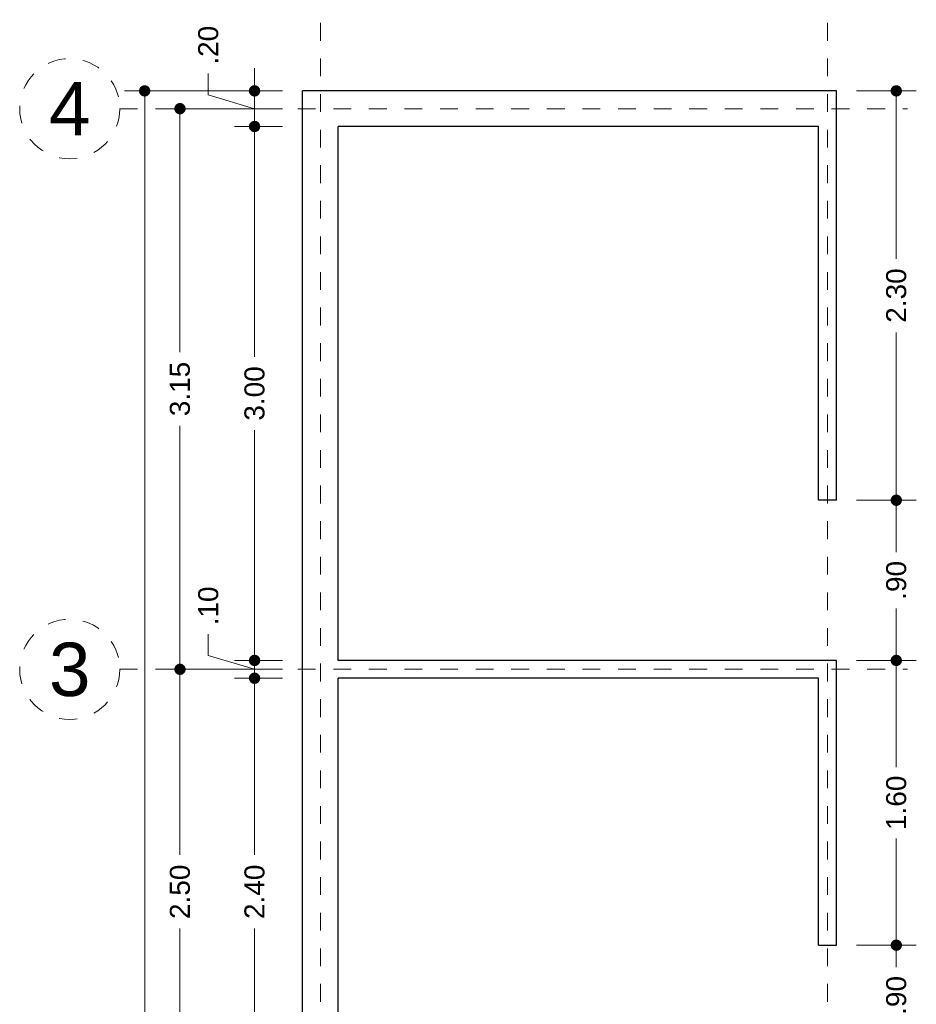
# Model space of a CAD drawing. Header units: millimetres. Extents: x 2565.3 to 2573.5, y 873.1 to 887.3.
# Tile 3 of 3: x 2565.3 to 2570.3, y 881.8 to 887.3. Entities that reach past the tile are written whole.
import ezdxf
from ezdxf.enums import TextEntityAlignment as Align

# ---------------------------------------------------------------- set-up
doc = ezdxf.new("R2010")
doc.units = ezdxf.units.MM
doc.header["$LTSCALE"] = 0.001
doc.linetypes.add('CENTER2', pattern=[28.575, 19.05, -3.175, 3.175, -3.175])
for name, color, linetype, lineweight in [('Cotas', 7, 'Continuous', 18), ('Ejes', 7, 'CENTER2', 5), ('Muros', 7, 'Continuous', 30)]:
    doc.layers.add(name, color=color, linetype=linetype, lineweight=lineweight)
doc.styles.get("Standard").update_dxf_attribs({"font": 'arial.ttf'})
doc.dimstyles.new('1-75', dxfattribs={"dimscale": 75, "dimtxt": 0.0015, "dimasz": 0.00085, "dimexe": 0.0015, "dimexo": 0.0015, "dimgap": 0.0008, "dimtad": 0, "dimzin": 4, "dimdsep": 46, "dimtxsty": 'Standard', "dimblk": 'DOT', "dimcen": 0.0009, "dimclrd": 256, "dimclre": 256, "dimclrt": 256, "dimadec": 0, "dimazin": 0, "dimtfac": 1, "dimtofl": 0, "dimtmove": 1, "dimatfit": 2, "dimfxl": 0.0015, "dimtfill": 1, "dimtolj": 1, "dimtzin": 4, "dimlwd": -1, "dimlwe": -1, "dimarcsym": 0})

# ---------------------------------------------------------------- blocks, each defined once
blk = doc.blocks.new('_DOT')
at = {"color": 0, "linetype": 'ByBlock'}
blk.add_line((-0.5, 0), (-1, 0), dxfattribs=at)
at = {"color": 0, "linetype": 'ByBlock', "const_width": 0.5}
blk.add_lwpolyline([(-0.25, 0, 1), (0.25, 0, 1)], format="xyb", close=True, dxfattribs=at)
blk = doc.blocks.new('*D16')
at = {"layer": 'Cotas', "transparency": 16777216}
for p, q in [((2566.7879, 886.9327), (2565.9006, 886.9327)), ((2566.0131, 886.8689), (2566.0131, 881.127)), ((2566.0131, 874.8964), (2566.0131, 880.6384)), ((2566.7879, 874.8327), (2565.9006, 874.8327))]:
    blk.add_line(p, q, dxfattribs=at)
at = {"layer": 'Defpoints', "color": 0, "transparency": 16777216}
for p in [(2566.9004, 886.9327), (2566.0131, 874.8327), (2566.9004, 874.8327)]:
    blk.add_point(p, dxfattribs=at)
at = {"layer": 'Cotas', "transparency": 16777216, "xscale": 0.06375, "yscale": 0.06375, "zscale": 0.06375}
for p, rotation in [((2566.0131, 886.9327), 90), ((2566.0131, 874.8327), 270)]:
    blk.add_blockref('_DOT', p, dxfattribs=dict(at, rotation=rotation))
at = {"layer": 'Cotas', "transparency": 16777216, "insert": (2566.0131, 880.8827), "char_height": 0.1125, "attachment_point": 5, "rotation": 90, "bg_fill": 3, "box_fill_scale": 1.1, "bg_fill_color": 256, "bg_fill_true_color": 13158600, "bg_fill_transparency": 0}
blk.add_mtext('\\A1;12.10', dxfattribs=at)
blk = doc.blocks.new('*D18')
at = {"layer": 'Cotas', "transparency": 16777216}
for p, q in [((2566.7879, 883.6827), (2566.099, 883.6827)), ((2566.2115, 883.6189), (2566.2115, 882.6396)), ((2566.2115, 881.2464), (2566.2115, 882.2258)), ((2566.7879, 881.1827), (2566.099, 881.1827))]:
    blk.add_line(p, q, dxfattribs=at)
at = {"layer": 'Defpoints', "color": 0, "transparency": 16777216}
for p in [(2566.2115, 883.6827), (2566.9004, 883.6827), (2566.9004, 881.1827)]:
    blk.add_point(p, dxfattribs=at)
at = {"layer": 'Cotas', "transparency": 16777216, "xscale": 0.06375, "yscale": 0.06375, "zscale": 0.06375}
for p, rotation in [((2566.2115, 883.6827), 90), ((2566.2115, 881.1827), 270)]:
    blk.add_blockref('_DOT', p, dxfattribs=dict(at, rotation=rotation))
at = {"layer": 'Cotas', "transparency": 16777216, "insert": (2566.2115, 882.4327), "char_height": 0.1125, "attachment_point": 5, "rotation": 90, "bg_fill": 3, "box_fill_scale": 1.1, "bg_fill_color": 256, "bg_fill_true_color": 13158600, "bg_fill_transparency": 0}
blk.add_mtext('\\A1;2.50', dxfattribs=at)
blk = doc.blocks.new('*D19')
at = {"layer": 'Cotas', "transparency": 16777216}
for p, q in [((2566.7879, 886.8327), (2566.099, 886.8327)), ((2566.2115, 886.7689), (2566.2115, 885.4642)), ((2566.2115, 883.7464), (2566.2115, 885.0512)), ((2566.7879, 883.6827), (2566.099, 883.6827))]:
    blk.add_line(p, q, dxfattribs=at)
at = {"layer": 'Defpoints', "color": 0, "transparency": 16777216}
for p in [(2566.2115, 886.8327), (2566.9004, 886.8327), (2566.9004, 883.6827)]:
    blk.add_point(p, dxfattribs=at)
at = {"layer": 'Cotas', "transparency": 16777216, "xscale": 0.06375, "yscale": 0.06375, "zscale": 0.06375}
for p, rotation in [((2566.2115, 886.8327), 90), ((2566.2115, 883.6827), 270)]:
    blk.add_blockref('_DOT', p, dxfattribs=dict(at, rotation=rotation))
at = {"layer": 'Cotas', "transparency": 16777216, "insert": (2566.2115, 885.2577), "char_height": 0.1125, "attachment_point": 5, "rotation": 90, "bg_fill": 3, "box_fill_scale": 1.1, "bg_fill_color": 256, "bg_fill_true_color": 13158600, "bg_fill_transparency": 0}
blk.add_mtext('\\A1;3.15', dxfattribs=at)
blk = doc.blocks.new('*D20')
at = {"layer": 'Cotas', "transparency": 16777216}
for p, q in [((2566.7879, 886.7327), (2566.5181, 886.7327)), ((2566.6306, 886.6689), (2566.6306, 885.4386)), ((2566.6306, 883.7964), (2566.6306, 885.0268)), ((2566.7879, 883.7327), (2566.5181, 883.7327))]:
    blk.add_line(p, q, dxfattribs=at)
at = {"layer": 'Defpoints', "color": 0, "transparency": 16777216}
for p in [(2566.9004, 886.7327), (2566.6306, 883.7327), (2566.9004, 883.7327)]:
    blk.add_point(p, dxfattribs=at)
at = {"layer": 'Cotas', "transparency": 16777216, "xscale": 0.06375, "yscale": 0.06375, "zscale": 0.06375}
for p, rotation in [((2566.6306, 886.7327), 90), ((2566.6306, 883.7327), 270)]:
    blk.add_blockref('_DOT', p, dxfattribs=dict(at, rotation=rotation))
at = {"layer": 'Cotas', "transparency": 16777216, "insert": (2566.6306, 885.2327), "char_height": 0.1125, "attachment_point": 5, "rotation": 90, "bg_fill": 3, "box_fill_scale": 1.1, "bg_fill_color": 256, "bg_fill_true_color": 13158600, "bg_fill_transparency": 0}
blk.add_mtext('\\A1;3.00', dxfattribs=at)
blk = doc.blocks.new('*D21')
at = {"layer": 'Cotas', "transparency": 16777216}
for p, q in [((2566.3707, 883.7607), (2566.3707, 883.8807)), ((2566.6306, 883.7964), (2566.6306, 883.8602)), ((2566.6306, 883.6827), (2566.3707, 883.7607)), ((2566.7879, 883.7327), (2566.5181, 883.7327)), ((2566.6306, 883.7327), (2566.6306, 883.6327)), ((2566.7879, 883.6327), (2566.5181, 883.6327)), ((2566.6306, 883.5689), (2566.6306, 883.5052))]:
    blk.add_line(p, q, dxfattribs=at)
at = {"layer": 'Defpoints', "color": 0, "transparency": 16777216}
for p in [(2566.9004, 883.7327), (2566.6306, 883.6327), (2566.9004, 883.6327)]:
    blk.add_point(p, dxfattribs=at)
at = {"layer": 'Cotas', "transparency": 16777216, "xscale": 0.06375, "yscale": 0.06375, "zscale": 0.06375}
for p, rotation in [((2566.6306, 883.7327), 270), ((2566.6306, 883.6327), 90)]:
    blk.add_blockref('_DOT', p, dxfattribs=dict(at, rotation=rotation))
at = {"layer": 'Cotas', "transparency": 16777216, "insert": (2566.3707, 884.039), "char_height": 0.1125, "attachment_point": 5, "rotation": 90, "bg_fill": 3, "box_fill_scale": 1.1, "bg_fill_color": 256, "bg_fill_true_color": 13158600, "bg_fill_transparency": 0}
blk.add_mtext('\\A1;.10', dxfattribs=at)
blk = doc.blocks.new('*D22')
at = {"layer": 'Cotas', "transparency": 16777216}
for p, q in [((2566.7879, 883.6327), (2566.5181, 883.6327)), ((2566.6306, 883.5689), (2566.6306, 882.6396)), ((2566.6306, 881.2964), (2566.6306, 882.2258)), ((2566.7879, 881.2327), (2566.5181, 881.2327))]:
    blk.add_line(p, q, dxfattribs=at)
at = {"layer": 'Defpoints', "color": 0, "transparency": 16777216}
for p in [(2566.9004, 883.6327), (2566.6306, 881.2327), (2566.9004, 881.2327)]:
    blk.add_point(p, dxfattribs=at)
at = {"layer": 'Cotas', "transparency": 16777216, "xscale": 0.06375, "yscale": 0.06375, "zscale": 0.06375}
for p, rotation in [((2566.6306, 883.6327), 90), ((2566.6306, 881.2327), 270)]:
    blk.add_blockref('_DOT', p, dxfattribs=dict(at, rotation=rotation))
at = {"layer": 'Cotas', "transparency": 16777216, "insert": (2566.6306, 882.4327), "char_height": 0.1125, "attachment_point": 5, "rotation": 90, "bg_fill": 3, "box_fill_scale": 1.1, "bg_fill_color": 256, "bg_fill_true_color": 13158600, "bg_fill_transparency": 0}
blk.add_mtext('\\A1;2.40', dxfattribs=at)
blk = doc.blocks.new('*D28')
at = {"layer": 'Cotas', "transparency": 16777216}
for p, q in [((2566.3707, 886.9107), (2566.3707, 887.0307)), ((2566.6306, 886.9964), (2566.6306, 887.0602)), ((2566.6306, 886.8327), (2566.3707, 886.9107)), ((2566.7879, 886.9327), (2566.5181, 886.9327)), ((2566.6306, 886.7327), (2566.6306, 886.9327)), ((2566.7879, 886.7327), (2566.5181, 886.7327)), ((2566.6306, 886.6689), (2566.6306, 886.6052))]:
    blk.add_line(p, q, dxfattribs=at)
at = {"layer": 'Defpoints', "color": 0, "transparency": 16777216}
for p in [(2566.6306, 886.9327), (2566.9004, 886.9327), (2566.9004, 886.7327)]:
    blk.add_point(p, dxfattribs=at)
at = {"layer": 'Cotas', "transparency": 16777216, "xscale": 0.06375, "yscale": 0.06375, "zscale": 0.06375}
for p, rotation in [((2566.6306, 886.9327), 270), ((2566.6306, 886.7327), 90)]:
    blk.add_blockref('_DOT', p, dxfattribs=dict(at, rotation=rotation))
at = {"layer": 'Cotas', "transparency": 16777216, "insert": (2566.3707, 887.189), "char_height": 0.1125, "attachment_point": 5, "rotation": 90, "bg_fill": 3, "box_fill_scale": 1.1, "bg_fill_color": 256, "bg_fill_true_color": 13158600, "bg_fill_transparency": 0}
blk.add_mtext('\\A1;.20', dxfattribs=at)
blk = doc.blocks.new('*D33')
at = {"layer": 'Cotas', "transparency": 16777216}
for p, q in [((2570.0129, 882.1327), (2570.3491, 882.1327)), ((2570.2366, 882.0689), (2570.2366, 882.0089)), ((2570.2366, 881.2964), (2570.2366, 881.6923)), ((2570.0129, 881.2327), (2570.3491, 881.2327))]:
    blk.add_line(p, q, dxfattribs=at)
at = {"layer": 'Defpoints', "color": 0, "transparency": 16777216}
for p in [(2569.9004, 882.1327), (2570.2366, 882.1327), (2569.9004, 881.2327)]:
    blk.add_point(p, dxfattribs=at)
at = {"layer": 'Cotas', "transparency": 16777216, "xscale": 0.06375, "yscale": 0.06375, "zscale": 0.06375}
for p, rotation in [((2570.2366, 882.1327), 90), ((2570.2366, 881.2327), 270)]:
    blk.add_blockref('_DOT', p, dxfattribs=dict(at, rotation=rotation))
at = {"layer": 'Cotas', "transparency": 16777216, "insert": (2570.2366, 881.8506), "char_height": 0.1125, "attachment_point": 5, "rotation": 90, "bg_fill": 3, "box_fill_scale": 1.1, "bg_fill_color": 256, "bg_fill_true_color": 13158600, "bg_fill_transparency": 0}
blk.add_mtext('\\A1;.90', dxfattribs=at)
blk = doc.blocks.new('*D34')
at = {"layer": 'Cotas', "transparency": 16777216}
for p, q in [((2570.0129, 883.7327), (2570.3491, 883.7327)), ((2570.2366, 883.6689), (2570.2366, 883.1333)), ((2570.2366, 882.1964), (2570.2366, 882.7321)), ((2570.0129, 882.1327), (2570.3491, 882.1327))]:
    blk.add_line(p, q, dxfattribs=at)
at = {"layer": 'Defpoints', "color": 0, "transparency": 16777216}
for p in [(2569.9004, 883.7327), (2570.2366, 883.7327), (2569.9004, 882.1327)]:
    blk.add_point(p, dxfattribs=at)
at = {"layer": 'Cotas', "transparency": 16777216, "xscale": 0.06375, "yscale": 0.06375, "zscale": 0.06375}
for p, rotation in [((2570.2366, 883.7327), 90), ((2570.2366, 882.1327), 270)]:
    blk.add_blockref('_DOT', p, dxfattribs=dict(at, rotation=rotation))
at = {"layer": 'Cotas', "transparency": 16777216, "insert": (2570.2366, 882.9327), "char_height": 0.1125, "attachment_point": 5, "rotation": 90, "bg_fill": 3, "box_fill_scale": 1.1, "bg_fill_color": 256, "bg_fill_true_color": 13158600, "bg_fill_transparency": 0}
blk.add_mtext('\\A1;1.60', dxfattribs=at)
blk = doc.blocks.new('*D35')
at = {"layer": 'Cotas', "transparency": 16777216}
for p, q in [((2570.0129, 884.6327), (2570.3491, 884.6327)), ((2570.2366, 884.5689), (2570.2366, 884.341)), ((2570.2366, 883.7964), (2570.2366, 884.0243)), ((2570.0129, 883.7327), (2570.3491, 883.7327))]:
    blk.add_line(p, q, dxfattribs=at)
at = {"layer": 'Defpoints', "color": 0, "transparency": 16777216}
for p in [(2569.9004, 884.6327), (2570.2366, 884.6327), (2569.9004, 883.7327)]:
    blk.add_point(p, dxfattribs=at)
at = {"layer": 'Cotas', "transparency": 16777216, "xscale": 0.06375, "yscale": 0.06375, "zscale": 0.06375}
for p, rotation in [((2570.2366, 884.6327), 90), ((2570.2366, 883.7327), 270)]:
    blk.add_blockref('_DOT', p, dxfattribs=dict(at, rotation=rotation))
at = {"layer": 'Cotas', "transparency": 16777216, "insert": (2570.2366, 884.1827), "char_height": 0.1125, "attachment_point": 5, "rotation": 90, "bg_fill": 3, "box_fill_scale": 1.1, "bg_fill_color": 256, "bg_fill_true_color": 13158600, "bg_fill_transparency": 0}
blk.add_mtext('\\A1;.90', dxfattribs=at)
blk = doc.blocks.new('*D36')
at = {"layer": 'Cotas', "transparency": 16777216}
for p, q in [((2570.0129, 886.9327), (2570.3491, 886.9327)), ((2570.2366, 886.8689), (2570.2366, 885.9896)), ((2570.2366, 884.6964), (2570.2366, 885.5758)), ((2570.0129, 884.6327), (2570.3491, 884.6327))]:
    blk.add_line(p, q, dxfattribs=at)
at = {"layer": 'Defpoints', "color": 0, "transparency": 16777216}
for p in [(2569.9004, 886.9327), (2570.2366, 886.9327), (2569.9004, 884.6327)]:
    blk.add_point(p, dxfattribs=at)
at = {"layer": 'Cotas', "transparency": 16777216, "xscale": 0.06375, "yscale": 0.06375, "zscale": 0.06375}
for p, rotation in [((2570.2366, 886.9327), 90), ((2570.2366, 884.6327), 270)]:
    blk.add_blockref('_DOT', p, dxfattribs=dict(at, rotation=rotation))
at = {"layer": 'Cotas', "transparency": 16777216, "insert": (2570.2366, 885.7827), "char_height": 0.1125, "attachment_point": 5, "rotation": 90, "bg_fill": 3, "box_fill_scale": 1.1, "bg_fill_color": 256, "bg_fill_true_color": 13158600, "bg_fill_transparency": 0}
blk.add_mtext('\\A1;2.30', dxfattribs=at)

msp = doc.modelspace()

# ---------------------------------------------------------------- linework, layer by layer
at = {"layer": 'Ejes', "linetype": 'CENTER2'}
for p, q in [((2567.0004, 873.6148), (2567.0004, 887.3327)), ((2569.8504, 873.6148), (2569.8504, 887.3327)), ((2565.8733, 886.8327), (2570.3004, 886.8327)), ((2565.8733, 883.6827), (2570.3004, 883.6827))]:
    msp.add_line(p, q, dxfattribs=at)
at = {"layer": 'Ejes'}
for centre in [(2565.5921, 886.8327), (2565.5921, 883.6827)]:
    msp.add_circle(centre, 0.2812, dxfattribs=at)
at = {"layer": 'Muros'}
for p, q in [((2566.9004, 874.8327), (2566.9004, 886.9327)), ((2569.9004, 886.9327), (2566.9004, 886.9327)), ((2569.9004, 884.6327), (2569.9004, 886.9327)), ((2567.1004, 883.7327), (2567.1004, 886.7327)), ((2569.8004, 886.7327), (2567.1004, 886.7327)), ((2569.8004, 884.6327), (2569.8004, 886.7327)), ((2569.9004, 884.6327), (2569.8004, 884.6327)), ((2569.9004, 883.7327), (2567.1004, 883.7327)), ((2569.9004, 882.1327), (2569.9004, 883.7327)), ((2567.1004, 881.2327), (2567.1004, 883.6327)), ((2569.8004, 883.6327), (2567.1004, 883.6327)), ((2569.8004, 882.1327), (2569.8004, 883.6327)), ((2569.8004, 882.1327), (2569.9004, 882.1327))]:
    msp.add_line(p, q, dxfattribs=at)

# ---------------------------------------------------------------- texts
at = {"layer": 'Ejes'}
for s, p in [('4', (2565.5921, 886.8327)), ('3', (2565.5921, 883.6827))]:
    msp.add_text(s, height=0.3, dxfattribs=at).set_placement(p, align=Align.MIDDLE_CENTER)

# ---------------------------------------------------------------- next in the draw order: dimensions: what is measured, and where the dimension line sits
at = {"layer": 'Cotas'}
dim = msp.add_linear_dim(base=(2566.0131, 874.8327), p1=(2566.9004, 886.9327), p2=(2566.9004, 874.8327), angle=90, dimstyle='1-75', dxfattribs=at)
dim.commit()
dim.dimension.update_dxf_attribs({"geometry": '*D16', "text_midpoint": (2566.0131, 880.8827)})
dim = msp.add_linear_dim(base=(2570.2366, 882.1327), p1=(2569.9004, 881.2327), p2=(2569.9004, 882.1327), angle=90, dimstyle='1-75', override={"dimjust": 2}, dxfattribs=at)
dim.commit()
dim.dimension.update_dxf_attribs({"geometry": '*D33', "text_midpoint": (2570.2366, 881.8506)})

# ---------------------------------------------------------------- next in the draw order: dimensions: what is measured, and where the dimension line sits
for base, p1, p2, picture, middle in [((2570.2366, 883.7327), (2569.9004, 882.1327), (2569.9004, 883.7327), '*D34', (2570.2366, 882.9327)), ((2566.2115, 883.6827), (2566.9004, 881.1827), (2566.9004, 883.6827), '*D18', (2566.2115, 882.4327))]:
    dim = msp.add_linear_dim(base=base, p1=p1, p2=p2, angle=90, dimstyle='1-75', dxfattribs=at)
    dim.commit()
    dim.dimension.update_dxf_attribs({"geometry": picture, "text_midpoint": middle})

# ---------------------------------------------------------------- next in the draw order: dimensions: what is measured, and where the dimension line sits
for base, p1, p2, picture, middle in [((2566.2115, 886.8327), (2566.9004, 883.6827), (2566.9004, 886.8327), '*D19', (2566.2115, 885.2577)), ((2570.2366, 884.6327), (2569.9004, 883.7327), (2569.9004, 884.6327), '*D35', (2570.2366, 884.1827))]:
    dim = msp.add_linear_dim(base=base, p1=p1, p2=p2, angle=90, dimstyle='1-75', dxfattribs=at)
    dim.commit()
    dim.dimension.update_dxf_attribs({"geometry": picture, "text_midpoint": middle})

# ---------------------------------------------------------------- next in the draw order: dimensions: what is measured, and where the dimension line sits
for base, p1, p2, picture, middle in [((2570.2366, 886.9327), (2569.9004, 884.6327), (2569.9004, 886.9327), '*D36', (2570.2366, 885.7827)), ((2566.6306, 883.7327), (2566.9004, 886.7327), (2566.9004, 883.7327), '*D20', (2566.6306, 885.2327))]:
    dim = msp.add_linear_dim(base=base, p1=p1, p2=p2, angle=90, dimstyle='1-75', dxfattribs=at)
    dim.commit()
    dim.dimension.update_dxf_attribs({"geometry": picture, "text_midpoint": middle})

# ---------------------------------------------------------------- next in the draw order: dimensions: what is measured, and where the dimension line sits
for base, p1, p2, picture, middle in [((2566.6306, 886.9327), (2566.9004, 886.7327), (2566.9004, 886.9327), '*D28', (2566.3707, 887.0907)), ((2566.6306, 883.6327), (2566.9004, 883.7327), (2566.9004, 883.6327), '*D21', (2566.3707, 883.9407))]:
    dim = msp.add_linear_dim(base=base, p1=p1, p2=p2, angle=90, dimstyle='1-75', dxfattribs=at)
    dim.commit()
    dim.dimension.update_dxf_attribs({"geometry": picture, "text_midpoint": middle})

# ---------------------------------------------------------------- next in the draw order: dimensions: what is measured, and where the dimension line sits
dim = msp.add_linear_dim(base=(2566.6306, 881.2327), p1=(2566.9004, 883.6327), p2=(2566.9004, 881.2327), angle=90, dimstyle='1-75', dxfattribs=at)
dim.commit()
dim.dimension.update_dxf_attribs({"geometry": '*D22', "text_midpoint": (2566.6306, 882.4327)})

doc.saveas('drawing.dxf')
